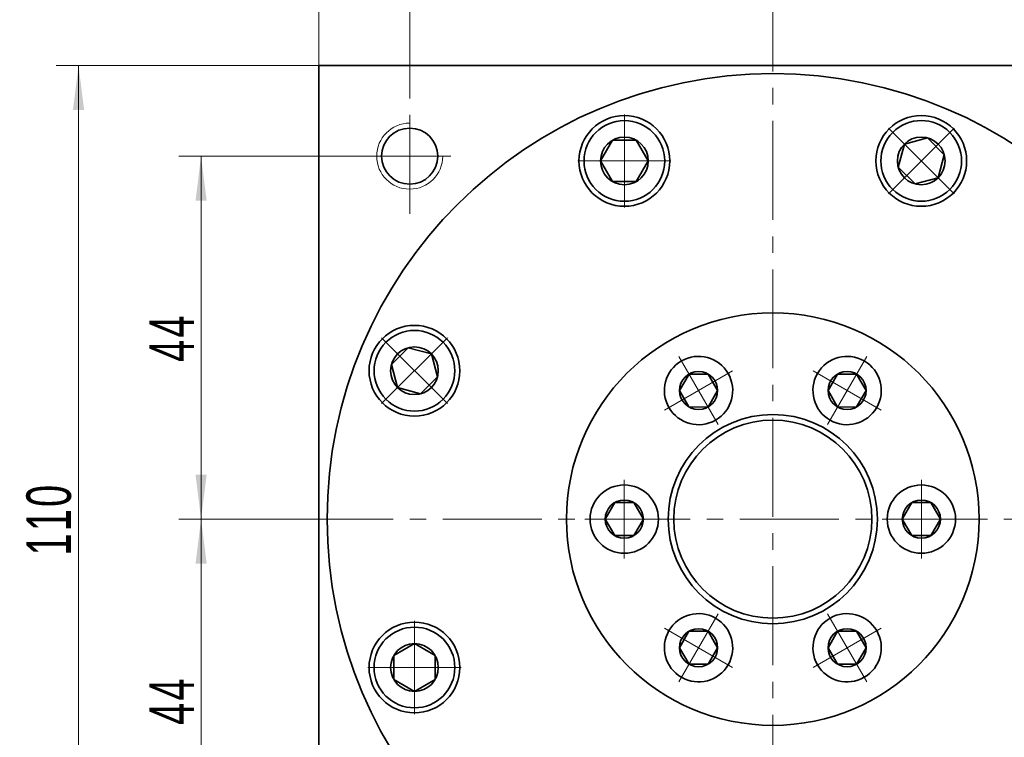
# Model space of a CAD drawing. Header units: millimetres. Extents: x -94 to 883, y -58 to 633.
# Tile 6 of 8: x 393 to 512, y 428 to 515. Entities that reach past the tile are written whole.
import ezdxf

# ---------------------------------------------------------------- set-up
doc = ezdxf.new("R2010")
doc.units = ezdxf.units.MM
doc.set_wipeout_variables(frame=1)
doc.linetypes.add('点画线', pattern=[18, 12, -2, 2, -2])
doc.layers.get('0').update_dxf_attribs({"lineweight": 35})
for name, color, linetype, lineweight in [('中心线层', 1, '点画线', 18), ('尺寸线层', 3, 'Continuous', 18), ('粗实线层', 7, 'Continuous', 35)]:
    doc.layers.add(name, color=color, linetype=linetype, lineweight=lineweight)
doc.styles.add('标准', font='txt', dxfattribs={"width": 0.667})
doc.dimstyles.new('a4-1-1', dxfattribs={"dimtxt": 3, "dimasz": 3, "dimexe": 1.5, "dimexo": 0, "dimgap": 0.5, "dimtad": 1, "dimdec": 3, "dimdsep": 46, "dimtxsty": '标准', "dimblk": '_CAXARROW', "dimcen": 0, "dimdle": 4, "dimazin": 2, "dimtfac": 0.707107, "dimtdec": 3, "dimtix": 1, "dimtmove": 2, "dimatfit": 3, "dimfxl": 1, "dimfrac": 2, "dimtolj": 1, "dimtzin": 0, "dimarcsym": 1})

# ---------------------------------------------------------------- blocks, each defined once
blk = doc.blocks.new('*X1')
at = {"layer": '尺寸线层', "linetype": 'Continuous', "transparency": 16777216}
for points in [[(428.87, 534.79), (434.27, 535.46), (434.27, 534.11)], [(538.87, 534.79), (533.47, 535.46), (533.47, 534.11)]]:
    blk.add_hatch(color=0, dxfattribs=at).paths.add_polyline_path(points, flags=0)
at = {"layer": '尺寸线层', "color": 0, "linetype": 'Continuous', "transparency": 16777216}
for p, q in [((428.87, 508.96), (428.87, 537.49)), ((538.87, 508.96), (538.87, 537.49)), ((428.87, 534.79), (538.87, 534.79))]:
    blk.add_line(p, q, dxfattribs=at)
at = {"layer": '尺寸线层', "color": 0, "transparency": 16777216, "insert": (483.87, 538.37), "char_height": 5.4, "width": 14.3527, "attachment_point": 5, "line_spacing_factor": 1.15057, "style": '标准'}
blk.add_mtext('\\T1.1;110', dxfattribs=at)
blk = doc.blocks.new('_CAXARROW')
blk.add_hatch(color=0).paths.add_polyline_path([(0, 0), (-1, 0.125), (-1, -0.125)], flags=0)
blk = doc.blocks.new('*X2')
at = {"layer": '尺寸线层', "linetype": 'Continuous', "transparency": 16777216}
for points in [[(399.74, 508.96), (399.07, 503.56), (400.42, 503.56)], [(399.74, 398.96), (399.07, 404.36), (400.42, 404.36)]]:
    blk.add_hatch(color=0, dxfattribs=at).paths.add_polyline_path(points, flags=0)
at = {"layer": '尺寸线层', "color": 0, "linetype": 'Continuous', "transparency": 16777216}
for p, q in [((428.87, 508.96), (397.04, 508.96)), ((399.74, 398.96), (399.74, 508.96)), ((428.87, 398.96), (397.04, 398.96))]:
    blk.add_line(p, q, dxfattribs=at)
at = {"layer": '尺寸线层', "color": 0, "transparency": 16777216, "insert": (396.16, 453.96), "char_height": 5.4, "width": 14.3527, "attachment_point": 5, "rotation": 90, "line_spacing_factor": 1.15057, "style": '标准'}
blk.add_mtext('\\T1.1;110', dxfattribs=at)
blk = doc.blocks.new('*X3')
at = {"layer": '尺寸线层', "linetype": 'Continuous', "transparency": 16777216}
for points in [[(414.59, 497.96), (415.27, 492.56), (413.92, 492.56)], [(414.59, 453.96), (415.27, 459.36), (413.92, 459.36)]]:
    blk.add_hatch(color=0, dxfattribs=at).paths.add_polyline_path(points, flags=0)
at = {"layer": '尺寸线层', "color": 0, "linetype": 'Continuous', "transparency": 16777216}
for p, q in [((432.87, 497.96), (411.89, 497.96)), ((414.59, 497.96), (414.59, 453.96)), ((425.87, 453.96), (411.89, 453.96))]:
    blk.add_line(p, q, dxfattribs=at)
at = {"layer": '尺寸线层', "color": 0, "transparency": 16777216, "insert": (411.02, 475.96), "char_height": 5.4, "width": 10.8, "attachment_point": 5, "rotation": 90, "line_spacing_factor": 1.15057, "style": '标准'}
blk.add_mtext('\\T1.1;44', dxfattribs=at)
blk = doc.blocks.new('*X4')
at = {"layer": '尺寸线层', "linetype": 'Continuous', "transparency": 16777216}
for points in [[(414.59, 453.96), (415.27, 448.56), (413.92, 448.56)], [(414.59, 409.96), (415.27, 415.36), (413.92, 415.36)]]:
    blk.add_hatch(color=0, dxfattribs=at).paths.add_polyline_path(points, flags=0)
at = {"layer": '尺寸线层', "color": 0, "linetype": 'Continuous', "transparency": 16777216}
for p, q in [((425.87, 453.96), (411.89, 453.96)), ((414.59, 453.96), (414.59, 409.96)), ((432.87, 409.96), (411.89, 409.96))]:
    blk.add_line(p, q, dxfattribs=at)
at = {"layer": '尺寸线层', "color": 0, "transparency": 16777216, "insert": (411.02, 431.96), "char_height": 5.4, "width": 10.8, "attachment_point": 5, "rotation": 90, "line_spacing_factor": 1.15057, "style": '标准'}
blk.add_mtext('\\T1.1;44', dxfattribs=at)
blk = doc.blocks.new('*X5')
at = {"layer": '尺寸线层', "linetype": 'Continuous', "transparency": 16777216}
for points in [[(439.87, 520.53), (445.27, 521.21), (445.27, 519.86)], [(483.87, 520.53), (478.47, 521.21), (478.47, 519.86)]]:
    blk.add_hatch(color=0, dxfattribs=at).paths.add_polyline_path(points, flags=0)
at = {"layer": '尺寸线层', "color": 0, "linetype": 'Continuous', "transparency": 16777216}
for p, q in [((439.87, 504.96), (439.87, 523.23)), ((483.87, 511.95), (483.87, 523.23)), ((439.87, 520.53), (483.87, 520.53))]:
    blk.add_line(p, q, dxfattribs=at)
at = {"layer": '尺寸线层', "color": 0, "transparency": 16777216, "insert": (461.87, 524.1), "char_height": 5.4, "width": 10.8, "attachment_point": 5, "line_spacing_factor": 1.15057, "style": '标准'}
blk.add_mtext('\\T1.1;44', dxfattribs=at)
blk = doc.blocks.new('*X6')
at = {"layer": '尺寸线层', "linetype": 'Continuous', "transparency": 16777216}
for points in [[(483.87, 520.53), (489.27, 521.21), (489.27, 519.86)], [(527.87, 520.53), (522.47, 521.21), (522.47, 519.86)]]:
    blk.add_hatch(color=0, dxfattribs=at).paths.add_polyline_path(points, flags=0)
at = {"layer": '尺寸线层', "color": 0, "linetype": 'Continuous', "transparency": 16777216}
for p, q in [((483.87, 511.95), (483.87, 523.23)), ((527.87, 504.96), (527.87, 523.23)), ((483.87, 520.53), (527.87, 520.53))]:
    blk.add_line(p, q, dxfattribs=at)
at = {"layer": '尺寸线层', "color": 0, "transparency": 16777216, "insert": (505.87, 524.1), "char_height": 5.4, "width": 10.8, "attachment_point": 5, "line_spacing_factor": 1.15057, "style": '标准'}
blk.add_mtext('\\T1.1;44', dxfattribs=at)
blk = doc.blocks.new('*X9')
at = {"layer": '中心线层', "linetype": '点画线', "lineweight": 18}
for p, q in [((0, -5.64), (0, 5.64)), ((-5.64, 0), (5.64, 0))]:
    blk.add_line(p, q, dxfattribs=at)
at = {"layer": '粗实线层'}
for p, q in [((-2.89, 0), (-1.44, 2.5)), ((-1.44, 2.5), (1.44, 2.5)), ((2.89, 0), (1.44, 2.5)), ((2.89, 0), (1.44, 2.5)), ((-2.89, 0), (-1.44, -2.5)), ((2.89, 0), (1.44, -2.5)), ((-1.44, -2.5), (1.44, -2.5))]:
    blk.add_line(p, q, dxfattribs=at)
blk.add_circle((0, 0), 2.89, dxfattribs=at)
for start, end in [(0, 180), (180, 360)]:
    blk.add_arc((0, 0), 4.89, start, end, dxfattribs=at)
blk = doc.blocks.new('*X44')
at = {"layer": '中心线层', "linetype": '点画线', "lineweight": 18}
for p, q in [((0, -4.76), (0, 4.76)), ((-4.76, 0), (4.76, 0))]:
    blk.add_line(p, q, dxfattribs=at)
at = {"layer": '粗实线层'}
for p, q in [((-2.31, 0), (-1.15, 2)), ((-1.15, 2), (1.15, 2)), ((2.31, 0), (1.15, 2)), ((2.31, 0), (1.15, 2)), ((-2.31, 0), (-1.15, -2)), ((2.31, 0), (1.15, -2)), ((-1.15, -2), (1.15, -2))]:
    blk.add_line(p, q, dxfattribs=at)
blk.add_circle((0, 0), 2.31, dxfattribs=at)
for start, end in [(0, 180), (180, 360)]:
    blk.add_arc((0, 0), 4.14, start, end, dxfattribs=at)
blk = doc.blocks.new('3432432432')
at = {"color": 7, "linetype": 'Continuous'}
for radius in [25, 12.68, 12]:
    blk.add_circle((0, 0), radius, dxfattribs=at)
for points in [[(-6.93, 12), (-6.91, 12.02), (-6.89, 12.03), (-6.87, 12.04), (-6.85, 12.05), (-6.83, 12.07), (-6.81, 12.08), (-6.78, 12.09), (-6.76, 12.1), (-6.74, 12.12), (-6.72, 12.13), (-6.7, 12.14), (-6.68, 12.16), (-6.66, 12.17), (-6.64, 12.18), (-6.62, 12.2), (-6.6, 12.21), (-6.58, 12.23), (-6.56, 12.24), (-6.54, 12.26), (-6.52, 12.27), (-6.51, 12.28), (-6.49, 12.3), (-6.47, 12.31), (-6.45, 12.33), (-6.43, 12.34), (-6.41, 12.36), (-6.39, 12.37), (-6.37, 12.39), (-6.35, 12.4), (-6.33, 12.42), (-6.33, 12.42), (-6.19, 12.55), (-6.05, 12.68), (-5.92, 12.82), (-5.79, 12.97), (-5.68, 13.12), (-5.57, 13.28), (-5.46, 13.44), (-5.37, 13.61), (-5.28, 13.78), (-5.2, 13.95), (-5.13, 14.13), (-5.06, 14.31), (-5.01, 14.5), (-4.96, 14.68), (-4.92, 14.87), (-4.89, 15.06), (-4.87, 15.25), (-4.86, 15.45), (-4.86, 15.64), (-4.87, 15.83), (-4.88, 16.02), (-4.91, 16.21), (-4.94, 16.4), (-4.98, 16.59), (-5.03, 16.78), (-5.09, 16.96), (-5.16, 17.14), (-5.24, 17.32), (-5.32, 17.49), (-5.41, 17.66), (-5.41, 17.66), (-5.51, 17.82), (-5.62, 17.98), (-5.74, 18.14), (-5.86, 18.29), (-5.99, 18.43), (-6.12, 18.57), (-6.26, 18.7), (-6.41, 18.82), (-6.57, 18.94), (-6.72, 19.05), (-6.89, 19.15), (-7.05, 19.24), (-7.23, 19.33), (-7.4, 19.41), (-7.58, 19.48), (-7.76, 19.54), (-7.95, 19.59), (-8.14, 19.64), (-8.33, 19.67), (-8.52, 19.7), (-8.71, 19.72), (-8.9, 19.73), (-9.09, 19.73), (-9.28, 19.72), (-9.48, 19.7), (-9.67, 19.67), (-9.86, 19.64), (-10.04, 19.59), (-10.23, 19.54), (-10.41, 19.48), (-10.41, 19.48), (-10.43, 19.47), (-10.46, 19.46), (-10.48, 19.46), (-10.5, 19.45), (-10.52, 19.44), (-10.55, 19.43), (-10.57, 19.42), (-10.59, 19.41), (-10.61, 19.4), (-10.64, 19.39), (-10.66, 19.38), (-10.68, 19.37), (-10.7, 19.36), (-10.73, 19.35), (-10.75, 19.34), (-10.77, 19.33), (-10.79, 19.32), (-10.81, 19.31), (-10.83, 19.3), (-10.86, 19.29), (-10.88, 19.28), (-10.9, 19.27), (-10.92, 19.26), (-10.94, 19.24), (-10.96, 19.23), (-10.99, 19.22), (-11.01, 19.21), (-11.03, 19.2), (-11.05, 19.19), (-11.07, 19.17), (-11.07, 19.17), (-11.25, 19.06), (-11.43, 18.94), (-11.61, 18.81), (-11.77, 18.67), (-11.93, 18.52), (-12.08, 18.36), (-12.22, 18.19), (-12.35, 18.02), (-12.47, 17.84), (-12.59, 17.66), (-12.69, 17.47), (-12.78, 17.27), (-12.87, 17.07), (-12.94, 16.87), (-13, 16.66), (-13.05, 16.45), (-13.09, 16.24), (-13.12, 16.02), (-13.13, 15.81), (-13.14, 15.59), (-13.13, 15.37), (-13.12, 15.16), (-13.09, 14.94), (-13.05, 14.73), (-13, 14.52), (-12.94, 14.31), (-12.87, 14.1), (-12.78, 13.9), (-12.69, 13.71), (-12.59, 13.52), (-12.59, 13.52), (-12.47, 13.33), (-12.35, 13.16), (-12.22, 12.98), (-12.08, 12.82), (-11.93, 12.66), (-11.77, 12.51), (-11.61, 12.37), (-11.43, 12.24), (-11.25, 12.12), (-11.07, 12), (-10.88, 11.9), (-10.68, 11.81), (-10.48, 11.72), (-10.28, 11.65), (-10.07, 11.59), (-9.86, 11.54), (-9.65, 11.5), (-9.43, 11.47), (-9.22, 11.45), (-9, 11.45), (-8.78, 11.45), (-8.57, 11.47), (-8.35, 11.5), (-8.14, 11.54), (-7.93, 11.59), (-7.72, 11.65), (-7.52, 11.72), (-7.32, 11.81), (-7.12, 11.9)], [(6.93, 12), (6.95, 11.99), (6.97, 11.98), (6.99, 11.97), (7.01, 11.96), (7.04, 11.94), (7.06, 11.93), (7.08, 11.92), (7.1, 11.91), (7.12, 11.9), (7.14, 11.89), (7.17, 11.88), (7.19, 11.87), (7.21, 11.86), (7.23, 11.85), (7.25, 11.84), (7.27, 11.83), (7.3, 11.81), (7.32, 11.81), (7.34, 11.8), (7.36, 11.79), (7.39, 11.78), (7.41, 11.77), (7.43, 11.76), (7.45, 11.75), (7.48, 11.74), (7.5, 11.73), (7.52, 11.72), (7.54, 11.71), (7.57, 11.7), (7.59, 11.7), (7.59, 11.7), (7.77, 11.63), (7.96, 11.58), (8.14, 11.54), (8.33, 11.5), (8.52, 11.48), (8.72, 11.46), (8.91, 11.45), (9.1, 11.45), (9.29, 11.46), (9.48, 11.48), (9.67, 11.5), (9.86, 11.54), (10.05, 11.58), (10.24, 11.64), (10.42, 11.7), (10.6, 11.77), (10.77, 11.85), (10.95, 11.93), (11.11, 12.03), (11.28, 12.13), (11.43, 12.24), (11.59, 12.36), (11.74, 12.48), (11.88, 12.61), (12.01, 12.75), (12.14, 12.89), (12.26, 13.04), (12.38, 13.19), (12.49, 13.35), (12.59, 13.52), (12.59, 13.52), (12.68, 13.69), (12.76, 13.86), (12.84, 14.04), (12.91, 14.22), (12.97, 14.4), (13.02, 14.59), (13.06, 14.77), (13.09, 14.96), (13.12, 15.15), (13.13, 15.35), (13.14, 15.54), (13.14, 15.73), (13.13, 15.92), (13.11, 16.11), (13.08, 16.3), (13.04, 16.49), (12.99, 16.68), (12.94, 16.86), (12.87, 17.05), (12.8, 17.22), (12.72, 17.4), (12.63, 17.57), (12.54, 17.74), (12.43, 17.9), (12.32, 18.06), (12.21, 18.21), (12.08, 18.36), (11.95, 18.5), (11.81, 18.63), (11.67, 18.76), (11.67, 18.76), (11.65, 18.77), (11.63, 18.79), (11.61, 18.8), (11.59, 18.82), (11.57, 18.83), (11.55, 18.85), (11.53, 18.86), (11.51, 18.88), (11.49, 18.89), (11.48, 18.91), (11.46, 18.92), (11.44, 18.94), (11.42, 18.95), (11.4, 18.96), (11.38, 18.98), (11.36, 18.99), (11.34, 19.01), (11.32, 19.02), (11.3, 19.03), (11.28, 19.05), (11.26, 19.06), (11.24, 19.07), (11.22, 19.09), (11.19, 19.1), (11.17, 19.11), (11.15, 19.12), (11.13, 19.14), (11.11, 19.15), (11.09, 19.16), (11.07, 19.17), (11.07, 19.17), (10.88, 19.28), (10.68, 19.37), (10.48, 19.45), (10.28, 19.53), (10.07, 19.59), (9.86, 19.64), (9.65, 19.68), (9.43, 19.71), (9.22, 19.72), (9, 19.73), (8.78, 19.72), (8.57, 19.71), (8.35, 19.68), (8.14, 19.64), (7.93, 19.59), (7.72, 19.53), (7.52, 19.45), (7.32, 19.37), (7.12, 19.28), (6.93, 19.17), (6.75, 19.06), (6.57, 18.94), (6.39, 18.81), (6.23, 18.67), (6.07, 18.52), (5.92, 18.36), (5.78, 18.19), (5.65, 18.02), (5.53, 17.84), (5.41, 17.66), (5.41, 17.66), (5.31, 17.47), (5.22, 17.27), (5.13, 17.07), (5.06, 16.87), (5, 16.66), (4.95, 16.45), (4.91, 16.24), (4.88, 16.02), (4.87, 15.81), (4.86, 15.59), (4.87, 15.37), (4.88, 15.16), (4.91, 14.94), (4.95, 14.73), (5, 14.52), (5.06, 14.31), (5.13, 14.1), (5.22, 13.9), (5.31, 13.71), (5.41, 13.52), (5.53, 13.33), (5.65, 13.16), (5.78, 12.98), (5.92, 12.82), (6.07, 12.66), (6.23, 12.51), (6.39, 12.37), (6.57, 12.24), (6.75, 12.12)], [(-13.86, 0), (-13.86, 0.02), (-13.86, 0.05), (-13.86, 0.07), (-13.86, 0.1), (-13.86, 0.12), (-13.86, 0.15), (-13.86, 0.17), (-13.86, 0.19), (-13.87, 0.22), (-13.87, 0.24), (-13.87, 0.27), (-13.87, 0.29), (-13.87, 0.32), (-13.87, 0.34), (-13.88, 0.36), (-13.88, 0.39), (-13.88, 0.41), (-13.88, 0.44), (-13.89, 0.46), (-13.89, 0.48), (-13.89, 0.51), (-13.89, 0.53), (-13.9, 0.56), (-13.9, 0.58), (-13.9, 0.6), (-13.91, 0.63), (-13.91, 0.65), (-13.92, 0.68), (-13.92, 0.7), (-13.92, 0.72), (-13.92, 0.72), (-13.96, 0.91), (-14.01, 1.1), (-14.06, 1.28), (-14.13, 1.47), (-14.2, 1.64), (-14.28, 1.82), (-14.37, 1.99), (-14.47, 2.16), (-14.57, 2.32), (-14.68, 2.48), (-14.8, 2.63), (-14.93, 2.77), (-15.06, 2.91), (-15.2, 3.05), (-15.34, 3.17), (-15.49, 3.29), (-15.65, 3.41), (-15.81, 3.51), (-15.97, 3.61), (-16.14, 3.7), (-16.32, 3.78), (-16.5, 3.86), (-16.68, 3.92), (-16.86, 3.98), (-17.05, 4.03), (-17.23, 4.07), (-17.42, 4.1), (-17.62, 4.12), (-17.81, 4.14), (-18, 4.14), (-18, 4.14), (-18.19, 4.14), (-18.38, 4.12), (-18.58, 4.1), (-18.77, 4.07), (-18.95, 4.03), (-19.14, 3.98), (-19.32, 3.92), (-19.5, 3.86), (-19.68, 3.78), (-19.86, 3.7), (-20.03, 3.61), (-20.19, 3.51), (-20.35, 3.41), (-20.51, 3.29), (-20.66, 3.17), (-20.8, 3.05), (-20.94, 2.91), (-21.07, 2.77), (-21.2, 2.63), (-21.32, 2.48), (-21.43, 2.32), (-21.53, 2.16), (-21.63, 1.99), (-21.72, 1.82), (-21.8, 1.64), (-21.87, 1.47), (-21.94, 1.28), (-21.99, 1.1), (-22.04, 0.91), (-22.08, 0.72), (-22.08, 0.72), (-22.08, 0.7), (-22.08, 0.68), (-22.09, 0.65), (-22.09, 0.63), (-22.1, 0.6), (-22.1, 0.58), (-22.1, 0.56), (-22.11, 0.53), (-22.11, 0.51), (-22.11, 0.48), (-22.11, 0.46), (-22.12, 0.44), (-22.12, 0.41), (-22.12, 0.39), (-22.12, 0.36), (-22.13, 0.34), (-22.13, 0.32), (-22.13, 0.29), (-22.13, 0.27), (-22.13, 0.24), (-22.13, 0.22), (-22.14, 0.19), (-22.14, 0.17), (-22.14, 0.15), (-22.14, 0.12), (-22.14, 0.1), (-22.14, 0.07), (-22.14, 0.05), (-22.14, 0.02), (-22.14, 0), (-22.14, 0), (-22.13, -0.22), (-22.12, -0.43), (-22.09, -0.65), (-22.05, -0.86), (-22, -1.07), (-21.94, -1.28), (-21.87, -1.48), (-21.78, -1.68), (-21.69, -1.88), (-21.59, -2.07), (-21.47, -2.25), (-21.35, -2.43), (-21.22, -2.61), (-21.08, -2.77), (-20.93, -2.93), (-20.77, -3.08), (-20.61, -3.22), (-20.43, -3.35), (-20.25, -3.47), (-20.07, -3.59), (-19.88, -3.69), (-19.68, -3.78), (-19.48, -3.87), (-19.28, -3.94), (-19.07, -4), (-18.86, -4.05), (-18.65, -4.09), (-18.43, -4.12), (-18.22, -4.13), (-18, -4.14), (-18, -4.14), (-17.78, -4.13), (-17.57, -4.12), (-17.35, -4.09), (-17.14, -4.05), (-16.93, -4), (-16.72, -3.94), (-16.52, -3.87), (-16.32, -3.78), (-16.12, -3.69), (-15.93, -3.59), (-15.75, -3.47), (-15.57, -3.35), (-15.39, -3.22), (-15.23, -3.08), (-15.07, -2.93), (-14.92, -2.77), (-14.78, -2.61), (-14.65, -2.43), (-14.53, -2.25), (-14.41, -2.07), (-14.31, -1.88), (-14.22, -1.68), (-14.13, -1.48), (-14.06, -1.28), (-14, -1.07), (-13.95, -0.86), (-13.91, -0.65), (-13.88, -0.43), (-13.87, -0.22)], [(13.86, 0), (13.86, -0.02), (13.86, -0.05), (13.86, -0.07), (13.86, -0.1), (13.86, -0.12), (13.86, -0.15), (13.86, -0.17), (13.86, -0.19), (13.87, -0.22), (13.87, -0.24), (13.87, -0.27), (13.87, -0.29), (13.87, -0.32), (13.87, -0.34), (13.88, -0.36), (13.88, -0.39), (13.88, -0.41), (13.88, -0.44), (13.89, -0.46), (13.89, -0.48), (13.89, -0.51), (13.89, -0.53), (13.9, -0.56), (13.9, -0.58), (13.9, -0.6), (13.91, -0.63), (13.91, -0.65), (13.92, -0.68), (13.92, -0.7), (13.92, -0.72), (13.92, -0.72), (13.96, -0.91), (14.01, -1.1), (14.06, -1.28), (14.13, -1.47), (14.2, -1.64), (14.28, -1.82), (14.37, -1.99), (14.47, -2.16), (14.57, -2.32), (14.68, -2.48), (14.8, -2.63), (14.93, -2.77), (15.06, -2.91), (15.2, -3.05), (15.34, -3.17), (15.49, -3.29), (15.65, -3.41), (15.81, -3.51), (15.97, -3.61), (16.14, -3.7), (16.32, -3.78), (16.5, -3.86), (16.68, -3.92), (16.86, -3.98), (17.05, -4.03), (17.23, -4.07), (17.42, -4.1), (17.62, -4.12), (17.81, -4.14), (18, -4.14), (18, -4.14), (18.19, -4.14), (18.38, -4.12), (18.58, -4.1), (18.77, -4.07), (18.95, -4.03), (19.14, -3.98), (19.32, -3.92), (19.5, -3.86), (19.68, -3.78), (19.86, -3.7), (20.03, -3.61), (20.19, -3.51), (20.35, -3.41), (20.51, -3.29), (20.66, -3.17), (20.8, -3.05), (20.94, -2.91), (21.07, -2.77), (21.2, -2.63), (21.32, -2.48), (21.43, -2.32), (21.53, -2.16), (21.63, -1.99), (21.72, -1.82), (21.8, -1.64), (21.87, -1.47), (21.94, -1.28), (21.99, -1.1), (22.04, -0.91), (22.08, -0.72), (22.08, -0.72), (22.08, -0.7), (22.08, -0.68), (22.09, -0.65), (22.09, -0.63), (22.1, -0.6), (22.1, -0.58), (22.1, -0.56), (22.11, -0.53), (22.11, -0.51), (22.11, -0.48), (22.11, -0.46), (22.12, -0.44), (22.12, -0.41), (22.12, -0.39), (22.12, -0.36), (22.13, -0.34), (22.13, -0.32), (22.13, -0.29), (22.13, -0.27), (22.13, -0.24), (22.13, -0.22), (22.14, -0.19), (22.14, -0.17), (22.14, -0.15), (22.14, -0.12), (22.14, -0.1), (22.14, -0.07), (22.14, -0.05), (22.14, -0.02), (22.14, 0), (22.14, 0), (22.13, 0.22), (22.12, 0.43), (22.09, 0.65), (22.05, 0.86), (22, 1.07), (21.94, 1.28), (21.87, 1.48), (21.78, 1.68), (21.69, 1.88), (21.59, 2.07), (21.47, 2.25), (21.35, 2.43), (21.22, 2.61), (21.08, 2.77), (20.93, 2.93), (20.77, 3.08), (20.61, 3.22), (20.43, 3.35), (20.25, 3.47), (20.07, 3.59), (19.88, 3.69), (19.68, 3.78), (19.48, 3.87), (19.28, 3.94), (19.07, 4), (18.86, 4.05), (18.65, 4.09), (18.43, 4.12), (18.22, 4.13), (18, 4.14), (18, 4.14), (17.78, 4.13), (17.57, 4.12), (17.35, 4.09), (17.14, 4.05), (16.93, 4), (16.72, 3.94), (16.52, 3.87), (16.32, 3.78), (16.12, 3.69), (15.93, 3.59), (15.75, 3.47), (15.57, 3.35), (15.39, 3.22), (15.23, 3.08), (15.07, 2.93), (14.92, 2.77), (14.78, 2.61), (14.65, 2.43), (14.53, 2.25), (14.41, 2.07), (14.31, 1.88), (14.22, 1.68), (14.13, 1.48), (14.06, 1.28), (14, 1.07), (13.95, 0.86), (13.91, 0.65), (13.88, 0.43), (13.87, 0.22)], [(-6.93, -12), (-6.95, -11.99), (-6.97, -11.98), (-6.99, -11.97), (-7.01, -11.96), (-7.04, -11.94), (-7.06, -11.93), (-7.08, -11.92), (-7.1, -11.91), (-7.12, -11.9), (-7.14, -11.89), (-7.17, -11.88), (-7.19, -11.87), (-7.21, -11.86), (-7.23, -11.85), (-7.25, -11.84), (-7.27, -11.83), (-7.3, -11.81), (-7.32, -11.81), (-7.34, -11.8), (-7.36, -11.79), (-7.39, -11.78), (-7.41, -11.77), (-7.43, -11.76), (-7.45, -11.75), (-7.48, -11.74), (-7.5, -11.73), (-7.52, -11.72), (-7.54, -11.71), (-7.57, -11.7), (-7.59, -11.7), (-7.59, -11.7), (-7.77, -11.63), (-7.96, -11.58), (-8.14, -11.54), (-8.33, -11.5), (-8.52, -11.48), (-8.72, -11.46), (-8.91, -11.45), (-9.1, -11.45), (-9.29, -11.46), (-9.48, -11.48), (-9.67, -11.5), (-9.86, -11.54), (-10.05, -11.58), (-10.24, -11.64), (-10.42, -11.7), (-10.6, -11.77), (-10.77, -11.85), (-10.95, -11.93), (-11.11, -12.03), (-11.28, -12.13), (-11.43, -12.24), (-11.59, -12.36), (-11.74, -12.48), (-11.88, -12.61), (-12.01, -12.75), (-12.14, -12.89), (-12.26, -13.04), (-12.38, -13.19), (-12.49, -13.35), (-12.59, -13.52), (-12.59, -13.52), (-12.68, -13.69), (-12.76, -13.86), (-12.84, -14.04), (-12.91, -14.22), (-12.97, -14.4), (-13.02, -14.59), (-13.06, -14.77), (-13.09, -14.96), (-13.12, -15.15), (-13.13, -15.35), (-13.14, -15.54), (-13.14, -15.73), (-13.13, -15.92), (-13.11, -16.11), (-13.08, -16.3), (-13.04, -16.49), (-12.99, -16.68), (-12.94, -16.86), (-12.87, -17.05), (-12.8, -17.22), (-12.72, -17.4), (-12.63, -17.57), (-12.54, -17.74), (-12.43, -17.9), (-12.32, -18.06), (-12.21, -18.21), (-12.08, -18.36), (-11.95, -18.5), (-11.81, -18.63), (-11.67, -18.76), (-11.67, -18.76), (-11.65, -18.77), (-11.63, -18.79), (-11.61, -18.8), (-11.59, -18.82), (-11.57, -18.83), (-11.55, -18.85), (-11.53, -18.86), (-11.51, -18.88), (-11.49, -18.89), (-11.48, -18.91), (-11.46, -18.92), (-11.44, -18.94), (-11.42, -18.95), (-11.4, -18.96), (-11.38, -18.98), (-11.36, -18.99), (-11.34, -19.01), (-11.32, -19.02), (-11.3, -19.03), (-11.28, -19.05), (-11.26, -19.06), (-11.24, -19.07), (-11.22, -19.09), (-11.19, -19.1), (-11.17, -19.11), (-11.15, -19.12), (-11.13, -19.14), (-11.11, -19.15), (-11.09, -19.16), (-11.07, -19.17), (-11.07, -19.17), (-10.88, -19.28), (-10.68, -19.37), (-10.48, -19.45), (-10.28, -19.53), (-10.07, -19.59), (-9.86, -19.64), (-9.65, -19.68), (-9.43, -19.71), (-9.22, -19.72), (-9, -19.73), (-8.78, -19.72), (-8.57, -19.71), (-8.35, -19.68), (-8.14, -19.64), (-7.93, -19.59), (-7.72, -19.53), (-7.52, -19.45), (-7.32, -19.37), (-7.12, -19.28), (-6.93, -19.17), (-6.75, -19.06), (-6.57, -18.94), (-6.39, -18.81), (-6.23, -18.67), (-6.07, -18.52), (-5.92, -18.36), (-5.78, -18.19), (-5.65, -18.02), (-5.53, -17.84), (-5.41, -17.66), (-5.41, -17.66), (-5.31, -17.47), (-5.22, -17.27), (-5.13, -17.07), (-5.06, -16.87), (-5, -16.66), (-4.95, -16.45), (-4.91, -16.24), (-4.88, -16.02), (-4.87, -15.81), (-4.86, -15.59), (-4.87, -15.37), (-4.88, -15.16), (-4.91, -14.94), (-4.95, -14.73), (-5, -14.52), (-5.06, -14.31), (-5.13, -14.1), (-5.22, -13.9), (-5.31, -13.71), (-5.41, -13.52), (-5.53, -13.33), (-5.65, -13.16), (-5.78, -12.98), (-5.92, -12.82), (-6.07, -12.66), (-6.23, -12.51), (-6.39, -12.37), (-6.57, -12.24), (-6.75, -12.12)], [(6.93, -12), (6.91, -12.02), (6.89, -12.03), (6.87, -12.04), (6.85, -12.05), (6.83, -12.07), (6.81, -12.08), (6.78, -12.09), (6.76, -12.1), (6.74, -12.12), (6.72, -12.13), (6.7, -12.14), (6.68, -12.16), (6.66, -12.17), (6.64, -12.18), (6.62, -12.2), (6.6, -12.21), (6.58, -12.23), (6.56, -12.24), (6.54, -12.26), (6.52, -12.27), (6.51, -12.28), (6.49, -12.3), (6.47, -12.31), (6.45, -12.33), (6.43, -12.34), (6.41, -12.36), (6.39, -12.37), (6.37, -12.39), (6.35, -12.4), (6.33, -12.42), (6.33, -12.42), (6.19, -12.55), (6.05, -12.68), (5.92, -12.82), (5.79, -12.97), (5.68, -13.12), (5.57, -13.28), (5.46, -13.44), (5.37, -13.61), (5.28, -13.78), (5.2, -13.95), (5.13, -14.13), (5.06, -14.31), (5.01, -14.5), (4.96, -14.68), (4.92, -14.87), (4.89, -15.06), (4.87, -15.25), (4.86, -15.45), (4.86, -15.64), (4.87, -15.83), (4.88, -16.02), (4.91, -16.21), (4.94, -16.4), (4.98, -16.59), (5.03, -16.78), (5.09, -16.96), (5.16, -17.14), (5.24, -17.32), (5.32, -17.49), (5.41, -17.66), (5.41, -17.66), (5.51, -17.82), (5.62, -17.98), (5.74, -18.14), (5.86, -18.29), (5.99, -18.43), (6.12, -18.57), (6.26, -18.7), (6.41, -18.82), (6.57, -18.94), (6.72, -19.05), (6.89, -19.15), (7.05, -19.24), (7.23, -19.33), (7.4, -19.41), (7.58, -19.48), (7.76, -19.54), (7.95, -19.59), (8.14, -19.64), (8.33, -19.67), (8.52, -19.7), (8.71, -19.72), (8.9, -19.73), (9.09, -19.73), (9.28, -19.72), (9.48, -19.7), (9.67, -19.67), (9.86, -19.64), (10.04, -19.59), (10.23, -19.54), (10.41, -19.48), (10.41, -19.48), (10.43, -19.47), (10.46, -19.46), (10.48, -19.46), (10.5, -19.45), (10.52, -19.44), (10.55, -19.43), (10.57, -19.42), (10.59, -19.41), (10.61, -19.4), (10.64, -19.39), (10.66, -19.38), (10.68, -19.37), (10.7, -19.36), (10.73, -19.35), (10.75, -19.34), (10.77, -19.33), (10.79, -19.32), (10.81, -19.31), (10.83, -19.3), (10.86, -19.29), (10.88, -19.28), (10.9, -19.27), (10.92, -19.26), (10.94, -19.24), (10.96, -19.23), (10.99, -19.22), (11.01, -19.21), (11.03, -19.2), (11.05, -19.19), (11.07, -19.17), (11.07, -19.17), (11.25, -19.06), (11.43, -18.94), (11.61, -18.81), (11.77, -18.67), (11.93, -18.52), (12.08, -18.36), (12.22, -18.19), (12.35, -18.02), (12.47, -17.84), (12.59, -17.66), (12.69, -17.47), (12.78, -17.27), (12.87, -17.07), (12.94, -16.87), (13, -16.66), (13.05, -16.45), (13.09, -16.24), (13.12, -16.02), (13.13, -15.81), (13.14, -15.59), (13.13, -15.37), (13.12, -15.16), (13.09, -14.94), (13.05, -14.73), (13, -14.52), (12.94, -14.31), (12.87, -14.1), (12.78, -13.9), (12.69, -13.71), (12.59, -13.52), (12.59, -13.52), (12.47, -13.33), (12.35, -13.16), (12.22, -12.98), (12.08, -12.82), (11.93, -12.66), (11.77, -12.51), (11.61, -12.37), (11.43, -12.24), (11.25, -12.12), (11.07, -12), (10.88, -11.9), (10.68, -11.81), (10.48, -11.72), (10.28, -11.65), (10.07, -11.59), (9.86, -11.54), (9.65, -11.5), (9.43, -11.47), (9.22, -11.45), (9, -11.45), (8.78, -11.45), (8.57, -11.47), (8.35, -11.5), (8.14, -11.54), (7.93, -11.59), (7.72, -11.65), (7.52, -11.72), (7.32, -11.81), (7.12, -11.9)]]:
    blk.add_wipeout(points).dxf.layer = '粗实线层'
at = {"layer": '粗实线层'}
for p, rotation in [((-9, 15.59), 299.9999999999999), ((9, 15.59), 240), ((18, 0), 180), ((-9, -15.59), 59.99999999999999), ((9, -15.59), 120)]:
    blk.add_blockref('*X44', p, dxfattribs=dict(at, rotation=rotation))
blk.add_blockref('*X44', (-18, 0), dxfattribs=at)

msp = doc.modelspace()

# ---------------------------------------------------------------- linework, layer by layer
at = {"layer": '中心线层'}
for p, q in [((483.8717, 292.239), (483.8717, 511.954)), ((439.8717, 490.9588), (439.8717, 504.9588)), ((432.8717, 497.9588), (446.8717, 497.9588)), ((425.8717, 453.9588), (541.8717, 453.9588))]:
    msp.add_line(p, q, dxfattribs=at)
at = {"layer": '粗实线层'}
for points in [[(428.8717, 398.9588), (428.8717, 508.9588)], [(428.8717, 508.3588), (428.8717, 508.9588), (538.8717, 508.9588), (538.8717, 508.3588)]]:
    msp.add_lwpolyline(points, dxfattribs=at)
for centre, radius in [((483.8717, 453.9588), 54), ((465.8856, 497.3812), 5.5), ((501.8578, 497.3812), 5.5), ((439.8717, 497.9588), 3.4), ((440.4493, 471.945), 5.5), ((440.4493, 435.9727), 5.5)]:
    msp.add_circle(centre, radius, dxfattribs=at)
at = {"layer": '粗实线层', "lineweight": 18}
msp.add_arc((439.8717, 497.9588), 4, 90, 360, dxfattribs=at)

# ---------------------------------------------------------------- dimensions: what is measured, and where the dimension line sits
at = {"layer": '尺寸线层'}
for base, p1, p2, picture, middle in [((538.8717, 534.7889), (428.8717, 508.9588), (538.8717, 508.9588), '*X1', (483.8717, 538.3738)), ((483.8717, 520.5329), (439.8717, 504.9588), (483.8717, 511.954), '*X5', (461.8717, 524.1027)), ((527.8717, 520.5329), (483.8717, 511.954), (527.8717, 504.9588), '*X6', (505.8717, 524.1027))]:
    dim = msp.add_linear_dim(base=base, p1=p1, p2=p2, dimstyle='a4-1-1', override={"dimsah": 1, "dimtfill": 1, "dimtzin": 0}, dxfattribs=at)
    dim.commit()
    dim.dimension.update_dxf_attribs({"geometry": picture, "text_midpoint": middle})
for base, p1, p2, angle, picture, middle in [((399.7405, 508.9588), (428.8717, 398.9588), (428.8717, 508.9588), 90, '*X2', (396.1556, 453.9588)), ((414.5905, 453.9588), (432.8717, 497.9588), (425.8717, 453.9588), 270, '*X3', (411.0207, 475.9588)), ((414.5905, 409.9588), (425.8717, 453.9588), (432.8717, 409.9588), 270, '*X4', (411.0207, 431.9588))]:
    dim = msp.add_linear_dim(base=base, p1=p1, p2=p2, angle=angle, dimstyle='a4-1-1', override={"dimsah": 1, "dimtfill": 1, "dimtzin": 0}, dxfattribs=at)
    dim.commit()
    dim.dimension.update_dxf_attribs({"geometry": picture, "text_midpoint": middle})

# ---------------------------------------------------------------- next in the draw order: block references
at = {"layer": '粗实线层'}
msp.add_blockref('3432432432', (483.8717, 453.9588), dxfattribs=at)

# ---------------------------------------------------------------- next in the draw order: wipeouts: each hides what was drawn before it
for points in [[(470.7756, 497.3812), (470.7755, 497.4087), (470.7752, 497.4361), (470.7749, 497.4636), (470.7743, 497.4911), (470.7736, 497.5185), (470.7728, 497.546), (470.7718, 497.5735), (470.7706, 497.6009), (470.7693, 497.6284), (470.7678, 497.6558), (470.7662, 497.6832), (470.7644, 497.7107), (470.7625, 497.7381), (470.7604, 497.7655), (470.7582, 497.7928), (470.7558, 497.8202), (470.7533, 497.8476), (470.7506, 497.8749), (470.7477, 497.9022), (470.7447, 497.9296), (470.7416, 497.9569), (470.7382, 497.9841), (470.7348, 498.0114), (470.7312, 498.0386), (470.7274, 498.0658), (470.7235, 498.093), (470.7194, 498.1202), (470.7152, 498.1474), (470.7108, 498.1745), (470.7062, 498.2016), (470.7062, 498.2016), (470.6627, 498.4259), (470.6086, 498.648), (470.5443, 498.8673), (470.4697, 499.0833), (470.3852, 499.2957), (470.2908, 499.5038), (470.1869, 499.7073), (470.0735, 499.9058), (469.9509, 500.0987), (469.8195, 500.2857), (469.6795, 500.4663), (469.5312, 500.6402), (469.375, 500.807), (469.2111, 500.9663), (469.0399, 501.1178), (468.8619, 501.2611), (468.6774, 501.3959), (468.4868, 501.5219), (468.2904, 501.639), (468.0889, 501.7467), (467.8825, 501.8449), (467.6718, 501.9333), (467.4571, 502.0118), (467.239, 502.0801), (467.018, 502.1383), (466.7945, 502.186), (466.569, 502.2232), (466.342, 502.2498), (466.114, 502.2658), (465.8856, 502.2712), (465.8856, 502.2712), (465.6571, 502.2658), (465.4291, 502.2498), (465.2021, 502.2232), (464.9766, 502.186), (464.7531, 502.1383), (464.5321, 502.0801), (464.314, 502.0118), (464.0994, 501.9333), (463.8886, 501.8449), (463.6822, 501.7467), (463.4807, 501.639), (463.2844, 501.5219), (463.0937, 501.3959), (462.9092, 501.2611), (462.7312, 501.1178), (462.56, 500.9663), (462.3961, 500.807), (462.2399, 500.6402), (462.0916, 500.4663), (461.9516, 500.2857), (461.8202, 500.0987), (461.6977, 499.9058), (461.5843, 499.7073), (461.4803, 499.5038), (461.3859, 499.2957), (461.3014, 499.0833), (461.2268, 498.8673), (461.1625, 498.648), (461.1085, 498.4259), (461.0649, 498.2016), (461.0649, 498.2016), (461.0603, 498.1745), (461.056, 498.1474), (461.0517, 498.1202), (461.0476, 498.093), (461.0437, 498.0658), (461.04, 498.0386), (461.0363, 498.0114), (461.0329, 497.9841), (461.0296, 497.9569), (461.0264, 497.9296), (461.0234, 497.9022), (461.0205, 497.8749), (461.0179, 497.8476), (461.0153, 497.8202), (461.0129, 497.7928), (461.0107, 497.7655), (461.0086, 497.7381), (461.0067, 497.7107), (461.0049, 497.6832), (461.0033, 497.6558), (461.0018, 497.6284), (461.0005, 497.6009), (460.9993, 497.5735), (460.9983, 497.546), (460.9975, 497.5185), (460.9968, 497.4911), (460.9963, 497.4636), (460.9959, 497.4361), (460.9956, 497.4087), (460.9956, 497.3812), (460.9956, 497.3812), (461.0023, 497.1253), (461.0223, 496.87), (461.0558, 496.6162), (461.1024, 496.3645), (461.1622, 496.1156), (461.2349, 495.8701), (461.3204, 495.6288), (461.4183, 495.3922), (461.5285, 495.1612), (461.6507, 494.9362), (461.7845, 494.7179), (461.9295, 494.5069), (462.0853, 494.3038), (462.2516, 494.1091), (462.4278, 493.9234), (462.6135, 493.7472), (462.8082, 493.5809), (463.0113, 493.4251), (463.2223, 493.2801), (463.4406, 493.1463), (463.6655, 493.0242), (463.8966, 492.9139), (464.1331, 492.816), (464.3745, 492.7305), (464.6199, 492.6578), (464.8689, 492.598), (465.1206, 492.5514), (465.3744, 492.518), (465.6296, 492.4979), (465.8856, 492.4912), (465.8856, 492.4912), (466.1415, 492.4979), (466.3967, 492.518), (466.6505, 492.5514), (466.9022, 492.598), (467.1512, 492.6578), (467.3967, 492.7305), (467.638, 492.816), (467.8745, 492.9139), (468.1056, 493.0242), (468.3306, 493.1463), (468.5488, 493.2801), (468.7598, 493.4251), (468.9629, 493.5809), (469.1576, 493.7472), (469.3433, 493.9234), (469.5195, 494.1091), (469.6858, 494.3038), (469.8417, 494.5069), (469.9867, 494.7179), (470.1204, 494.9362), (470.2426, 495.1612), (470.3528, 495.3922), (470.4508, 495.6288), (470.5362, 495.8701), (470.6089, 496.1156), (470.6687, 496.3645), (470.7154, 496.6162), (470.7488, 496.87), (470.7689, 497.1253)], [(505.3156, 493.9234), (505.3349, 493.9429), (505.3542, 493.9625), (505.3733, 493.9822), (505.3924, 494.002), (505.4113, 494.0219), (505.4301, 494.0419), (505.4488, 494.0621), (505.4674, 494.0823), (505.4859, 494.1026), (505.5043, 494.1231), (505.5225, 494.1436), (505.5407, 494.1643), (505.5587, 494.185), (505.5766, 494.2058), (505.5944, 494.2268), (505.612, 494.2478), (505.6296, 494.269), (505.647, 494.2902), (505.6643, 494.3116), (505.6815, 494.333), (505.6986, 494.3545), (505.7155, 494.3762), (505.7323, 494.3979), (505.749, 494.4197), (505.7656, 494.4416), (505.7821, 494.4636), (505.7984, 494.4857), (505.8146, 494.5079), (505.8307, 494.5302), (505.8467, 494.5526), (505.8467, 494.5526), (505.9745, 494.742), (506.0933, 494.9372), (506.2028, 495.1378), (506.3029, 495.3433), (506.3933, 495.5532), (506.4737, 495.7671), (506.5441, 495.9845), (506.6043, 496.205), (506.654, 496.4281), (506.6933, 496.6532), (506.722, 496.88), (506.7402, 497.1078), (506.7476, 497.3362), (506.7444, 497.5647), (506.7304, 497.7928), (506.7059, 498.0201), (506.6707, 498.2459), (506.6251, 498.4698), (506.569, 498.6914), (506.5026, 498.9101), (506.4261, 499.1254), (506.3397, 499.337), (506.2434, 499.5443), (506.1375, 499.7468), (506.0223, 499.9442), (505.898, 500.136), (505.7649, 500.3217), (505.6232, 500.5011), (505.4733, 500.6736), (505.3156, 500.8389), (505.3156, 500.8389), (505.1502, 500.9967), (504.9777, 501.1466), (504.7983, 501.2883), (504.6126, 501.4214), (504.4208, 501.5457), (504.2234, 501.6609), (504.0209, 501.7668), (503.8136, 501.863), (503.602, 501.9495), (503.3867, 502.026), (503.168, 502.0924), (502.9464, 502.1485), (502.7225, 502.1941), (502.4967, 502.2293), (502.2695, 502.2538), (502.0413, 502.2677), (501.8128, 502.271), (501.5844, 502.2635), (501.3566, 502.2454), (501.1299, 502.2167), (500.9047, 502.1774), (500.6817, 502.1276), (500.4612, 502.0675), (500.2437, 501.9971), (500.0298, 501.9167), (499.8199, 501.8263), (499.6144, 501.7262), (499.4139, 501.6167), (499.2186, 501.4978), (499.0292, 501.37), (499.0292, 501.37), (499.0068, 501.3541), (498.9845, 501.338), (498.9623, 501.3218), (498.9402, 501.3055), (498.9182, 501.289), (498.8963, 501.2724), (498.8745, 501.2557), (498.8528, 501.2389), (498.8312, 501.222), (498.8096, 501.2049), (498.7882, 501.1877), (498.7668, 501.1704), (498.7456, 501.153), (498.7245, 501.1354), (498.7034, 501.1178), (498.6825, 501.1), (498.6616, 501.0821), (498.6409, 501.064), (498.6202, 501.0459), (498.5997, 501.0277), (498.5793, 501.0093), (498.5589, 500.9908), (498.5387, 500.9722), (498.5186, 500.9535), (498.4985, 500.9347), (498.4786, 500.9158), (498.4588, 500.8967), (498.4391, 500.8776), (498.4195, 500.8583), (498.4, 500.8389), (498.4, 500.8389), (498.2238, 500.6532), (498.0576, 500.4586), (497.9017, 500.2555), (497.7567, 500.0445), (497.6229, 499.8262), (497.5008, 499.6012), (497.3906, 499.3701), (497.2926, 499.1336), (497.2071, 498.8923), (497.1344, 498.6468), (497.0747, 498.3979), (497.028, 498.1461), (496.9946, 497.8923), (496.9745, 497.6371), (496.9678, 497.3812), (496.9745, 497.1253), (496.9946, 496.87), (497.028, 496.6162), (497.0747, 496.3645), (497.1344, 496.1156), (497.2071, 495.8701), (497.2926, 495.6288), (497.3906, 495.3922), (497.5008, 495.1612), (497.6229, 494.9362), (497.7567, 494.7179), (497.9017, 494.5069), (498.0576, 494.3038), (498.2238, 494.1091), (498.4, 493.9234), (498.4, 493.9234), (498.5858, 493.7472), (498.7804, 493.5809), (498.9835, 493.4251), (499.1945, 493.2801), (499.4128, 493.1463), (499.6378, 493.0242), (499.8689, 492.9139), (500.1054, 492.816), (500.3467, 492.7305), (500.5922, 492.6578), (500.8411, 492.598), (501.0928, 492.5514), (501.3467, 492.518), (501.6019, 492.4979), (501.8578, 492.4912), (502.1137, 492.4979), (502.3689, 492.518), (502.6228, 492.5514), (502.8745, 492.598), (503.1234, 492.6578), (503.3689, 492.7305), (503.6102, 492.816), (503.8467, 492.9139), (504.0778, 493.0242), (504.3028, 493.1463), (504.5211, 493.2801), (504.7321, 493.4251), (504.9352, 493.5809), (505.1298, 493.7472)], [(443.9071, 475.4027), (443.8876, 475.4221), (443.868, 475.4414), (443.8483, 475.4605), (443.8285, 475.4796), (443.8086, 475.4985), (443.7886, 475.5173), (443.7685, 475.536), (443.7482, 475.5546), (443.7279, 475.5731), (443.7075, 475.5914), (443.6869, 475.6097), (443.6663, 475.6278), (443.6455, 475.6459), (443.6247, 475.6638), (443.6037, 475.6815), (443.5827, 475.6992), (443.5615, 475.7167), (443.5403, 475.7342), (443.519, 475.7515), (443.4975, 475.7687), (443.476, 475.7857), (443.4544, 475.8027), (443.4326, 475.8195), (443.4108, 475.8362), (443.3889, 475.8528), (443.3669, 475.8692), (443.3448, 475.8856), (443.3226, 475.9018), (443.3003, 475.9179), (443.278, 475.9338), (443.278, 475.9338), (443.0885, 476.0616), (442.8933, 476.1804), (442.6927, 476.29), (442.4872, 476.3901), (442.2773, 476.4804), (442.0634, 476.5609), (441.846, 476.6313), (441.6255, 476.6914), (441.4024, 476.7412), (441.1773, 476.7805), (440.9506, 476.8092), (440.7227, 476.8273), (440.4943, 476.8348), (440.2658, 476.8315), (440.0377, 476.8176), (439.8105, 476.7931), (439.5846, 476.7579), (439.3607, 476.7122), (439.1391, 476.6562), (438.9205, 476.5898), (438.7051, 476.5133), (438.4935, 476.4268), (438.2863, 476.3305), (438.0837, 476.2247), (437.8863, 476.1095), (437.6946, 475.9852), (437.5088, 475.8521), (437.3295, 475.7104), (437.1569, 475.5605), (436.9916, 475.4027), (436.9916, 475.4027), (436.8338, 475.2374), (436.6839, 475.0649), (436.5423, 474.8855), (436.4091, 474.6997), (436.2848, 474.508), (436.1696, 474.3106), (436.0638, 474.108), (435.9675, 473.9008), (435.881, 473.6892), (435.8045, 473.4739), (435.7381, 473.2552), (435.6821, 473.0336), (435.6364, 472.8097), (435.6013, 472.5838), (435.5767, 472.3566), (435.5628, 472.1285), (435.5595, 471.9), (435.567, 471.6716), (435.5851, 471.4437), (435.6138, 471.217), (435.6531, 470.9919), (435.7029, 470.7688), (435.763, 470.5483), (435.8334, 470.3309), (435.9139, 470.117), (436.0042, 469.9071), (436.1043, 469.7016), (436.2139, 469.501), (436.3327, 469.3058), (436.4605, 469.1163), (436.4605, 469.1163), (436.4764, 469.094), (436.4925, 469.0717), (436.5087, 469.0495), (436.5251, 469.0274), (436.5415, 469.0054), (436.5581, 468.9835), (436.5748, 468.9617), (436.5916, 468.9399), (436.6086, 468.9183), (436.6256, 468.8968), (436.6428, 468.8754), (436.6601, 468.854), (436.6776, 468.8328), (436.6951, 468.8116), (436.7128, 468.7906), (436.7306, 468.7696), (436.7485, 468.7488), (436.7665, 468.728), (436.7846, 468.7074), (436.8029, 468.6869), (436.8212, 468.6664), (436.8397, 468.6461), (436.8583, 468.6259), (436.877, 468.6057), (436.8958, 468.5857), (436.9148, 468.5658), (436.9338, 468.546), (436.953, 468.5263), (436.9722, 468.5067), (436.9916, 468.4872), (436.9916, 468.4872), (437.1773, 468.311), (437.372, 468.1447), (437.5751, 467.9889), (437.7861, 467.8439), (438.0043, 467.7101), (438.2293, 467.5879), (438.4604, 467.4777), (438.6969, 467.3798), (438.9382, 467.2943), (439.1837, 467.2216), (439.4327, 467.1618), (439.6844, 467.1152), (439.9382, 467.0818), (440.1934, 467.0617), (440.4493, 467.055), (440.7053, 467.0617), (440.9605, 467.0818), (441.2143, 467.1152), (441.466, 467.1618), (441.715, 467.2216), (441.9604, 467.2943), (442.2018, 467.3798), (442.4383, 467.4777), (442.6694, 467.5879), (442.8943, 467.7101), (443.1126, 467.8439), (443.3236, 467.9889), (443.5267, 468.1447), (443.7214, 468.311), (443.9071, 468.4872), (443.9071, 468.4872), (444.0833, 468.6729), (444.2496, 468.8676), (444.4054, 469.0707), (444.5504, 469.2817), (444.6842, 469.5), (444.8064, 469.725), (444.9166, 469.956), (445.0146, 470.1925), (445.1, 470.4339), (445.1727, 470.6793), (445.2325, 470.9283), (445.2791, 471.18), (445.3126, 471.4338), (445.3326, 471.689), (445.3393, 471.945), (445.3326, 472.2009), (445.3126, 472.4561), (445.2791, 472.7099), (445.2325, 472.9617), (445.1727, 473.2106), (445.1, 473.4561), (445.0146, 473.6974), (444.9166, 473.9339), (444.8064, 474.165), (444.6842, 474.39), (444.5504, 474.6083), (444.4054, 474.8192), (444.2496, 475.0223), (444.0833, 475.217)], [(440.4493, 440.8627), (440.4219, 440.8626), (440.3944, 440.8624), (440.3669, 440.862), (440.3394, 440.8615), (440.312, 440.8608), (440.2845, 440.8599), (440.2571, 440.8589), (440.2296, 440.8578), (440.2022, 440.8565), (440.1747, 440.855), (440.1473, 440.8534), (440.1199, 440.8516), (440.0925, 440.8497), (440.0651, 440.8476), (440.0377, 440.8454), (440.0103, 440.843), (439.9829, 440.8404), (439.9556, 440.8377), (439.9283, 440.8349), (439.901, 440.8319), (439.8737, 440.8287), (439.8464, 440.8254), (439.8191, 440.8219), (439.7919, 440.8183), (439.7647, 440.8146), (439.7375, 440.8106), (439.7103, 440.8066), (439.6832, 440.8023), (439.656, 440.7979), (439.6289, 440.7934), (439.6289, 440.7934), (439.4046, 440.7498), (439.1825, 440.6958), (438.9632, 440.6314), (438.7472, 440.5569), (438.5349, 440.4724), (438.3267, 440.378), (438.1232, 440.274), (437.9248, 440.1606), (437.7318, 440.0381), (437.5449, 439.9067), (437.3642, 439.7667), (437.1903, 439.6184), (437.0235, 439.4621), (436.8642, 439.2983), (436.7128, 439.1271), (436.5695, 438.9491), (436.4346, 438.7645), (436.3086, 438.5739), (436.1916, 438.3776), (436.0839, 438.176), (435.9857, 437.9697), (435.8972, 437.7589), (435.8188, 437.5443), (435.7504, 437.3262), (435.6923, 437.1052), (435.6446, 436.8817), (435.6073, 436.6562), (435.5807, 436.4292), (435.5647, 436.2012), (435.5593, 435.9727), (435.5593, 435.9727), (435.5647, 435.7442), (435.5807, 435.5163), (435.6073, 435.2893), (435.6446, 435.0638), (435.6923, 434.8403), (435.7504, 434.6193), (435.8188, 434.4012), (435.8972, 434.1865), (435.9857, 433.9758), (436.0839, 433.7694), (436.1916, 433.5678), (436.3086, 433.3715), (436.4346, 433.1809), (436.5695, 432.9964), (436.7128, 432.8183), (436.8642, 432.6472), (437.0235, 432.4833), (437.1903, 432.3271), (437.3642, 432.1788), (437.5449, 432.0388), (437.7318, 431.9073), (437.9248, 431.7848), (438.1232, 431.6714), (438.3267, 431.5674), (438.5349, 431.4731), (438.7472, 431.3885), (438.9632, 431.314), (439.1825, 431.2497), (439.4046, 431.1956), (439.6289, 431.152), (439.6289, 431.152), (439.656, 431.1475), (439.6832, 431.1431), (439.7103, 431.1389), (439.7375, 431.1348), (439.7647, 431.1309), (439.7919, 431.1271), (439.8191, 431.1235), (439.8464, 431.12), (439.8737, 431.1167), (439.901, 431.1136), (439.9283, 431.1106), (439.9556, 431.1077), (439.9829, 431.105), (440.0103, 431.1025), (440.0377, 431.1001), (440.0651, 431.0978), (440.0925, 431.0958), (440.1199, 431.0938), (440.1473, 431.0921), (440.1747, 431.0904), (440.2022, 431.089), (440.2296, 431.0877), (440.2571, 431.0865), (440.2845, 431.0855), (440.312, 431.0847), (440.3394, 431.084), (440.3669, 431.0834), (440.3944, 431.083), (440.4219, 431.0828), (440.4493, 431.0827), (440.4493, 431.0827), (440.7053, 431.0894), (440.9605, 431.1095), (441.2143, 431.1429), (441.466, 431.1896), (441.715, 431.2493), (441.9604, 431.3221), (442.2018, 431.4075), (442.4383, 431.5055), (442.6694, 431.6157), (442.8943, 431.7379), (443.1126, 431.8716), (443.3236, 432.0166), (443.5267, 432.1725), (443.7214, 432.3387), (443.9071, 432.515), (444.0833, 432.7007), (444.2496, 432.8953), (444.4054, 433.0985), (444.5504, 433.3094), (444.6842, 433.5277), (444.8064, 433.7527), (444.9166, 433.9838), (445.0146, 434.2203), (445.1, 434.4616), (445.1727, 434.7071), (445.2325, 434.956), (445.2791, 435.2078), (445.3126, 435.4616), (445.3326, 435.7168), (445.3393, 435.9727), (445.3393, 435.9727), (445.3326, 436.2286), (445.3126, 436.4839), (445.2791, 436.7377), (445.2325, 436.9894), (445.1727, 437.2384), (445.1, 437.4838), (445.0146, 437.7251), (444.9166, 437.9617), (444.8064, 438.1927), (444.6842, 438.4177), (444.5504, 438.636), (444.4054, 438.847), (444.2496, 439.0501), (444.0833, 439.2448), (443.9071, 439.4305), (443.7214, 439.6067), (443.5267, 439.773), (443.3236, 439.9288), (443.1126, 440.0738), (442.8943, 440.2076), (442.6694, 440.3297), (442.4383, 440.44), (442.2018, 440.5379), (441.9604, 440.6234), (441.715, 440.6961), (441.466, 440.7559), (441.2143, 440.8025), (440.9605, 440.8359), (440.7053, 440.856)]]:
    msp.add_wipeout(points).dxf.layer = '粗实线层'

# ---------------------------------------------------------------- next in the draw order: block references
for p, rotation in [((501.8578, 497.3812), 315.0000000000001), ((440.4493, 471.945), 45.00000000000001), ((440.4493, 435.9727), 90)]:
    msp.add_blockref('*X9', p, dxfattribs=dict(at, rotation=rotation))
msp.add_blockref('*X9', (465.8856, 497.3812), dxfattribs=at)

doc.saveas('drawing.dxf')
